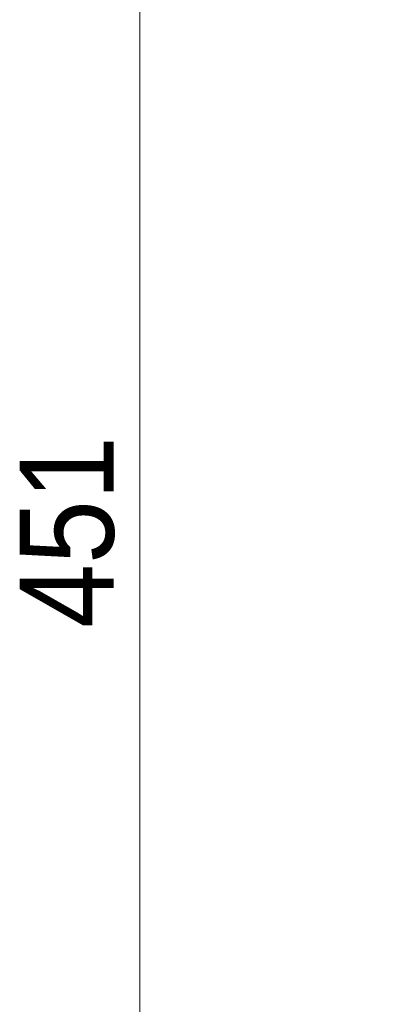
# Model space of a CAD drawing. Header units: millimetres. Extents: x 5 to 589, y 5 to 415.
# Tile 10 of 35: x 123 to 137, y 238 to 275. Entities that reach past the tile are written whole.
import ezdxf

# ---------------------------------------------------------------- set-up
doc = ezdxf.new("R2010")
doc.units = ezdxf.units.MM
doc.linetypes.add('SLD-Continua', pattern=[0])
doc.styles.add('SLDTEXTSTYLE1', font='GOTHIC.TTF', dxfattribs={"width": 0.913})
doc.dimstyles.new('SLDDIMSTYLE1', dxfattribs={"dimtxt": 3.5, "dimasz": 3.302, "dimexe": 0, "dimexo": 0.0625, "dimgap": 0.875, "dimtad": 1, "dimdec": 0, "dimlfac": 5, "dimrnd": 1e-09, "dimzin": 12, "dimdsep": 46, "dimtxsty": 'SLDTEXTSTYLE1', "dimsah": 1, "dimcen": 0.09, "dimadec": 0, "dimazin": 3, "dimtfac": 1, "dimtdec": 0, "dimtofl": 0, "dimtmove": 0, "dimatfit": 3, "dimfxl": 1, "dimfrac": 2, "dimtolj": 1, "dimtzin": 12, "dimarcsym": 0})

# ---------------------------------------------------------------- blocks, each defined once
blk = doc.blocks.new('_D_2')
at = {"color": 7, "linetype": 'SLD-Continua', "lineweight": 0}
for p, q in [((155.277, 301.171), (126.498, 301.171)), ((127.498, 301.171), (127.498, 211.031)), ((221.277, 211.031), (126.498, 211.031))]:
    blk.add_line(p, q, dxfattribs=at)
at = {"color": 7, "linetype": 'SLD-Continua', "lineweight": 18}
for points in [[(127.498, 301.171), (126.99, 297.869), (128.006, 297.869)], [(127.498, 211.031), (128.006, 214.333), (126.99, 214.333)]]:
    blk.add_solid(points, dxfattribs=at)
at = {"color": 7, "linetype": 'SLD-Continua', "lineweight": 18, "insert": (123.027, 252.222), "char_height": 3.5, "attachment_point": 1, "rotation": 90, "style": 'SLDTEXTSTYLE1'}
blk.add_mtext('451', dxfattribs=at)

msp = doc.modelspace()

# ---------------------------------------------------------------- dimensions: what is measured, and where the dimension line sits
at = {"color": 7, "linetype": 'SLD-Continua', "lineweight": 18}
dim = msp.add_linear_dim(base=(127.4978, 211.031), p1=(156.2772, 301.1712), p2=(222.2772, 211.031), angle=90, dimstyle='SLDDIMSTYLE1', dxfattribs=at)
dim.commit()
dim.dimension.update_dxf_attribs({"geometry": '_D_2', "text_midpoint": (127.4978, 256.1011), "dimtype": 160})

doc.saveas('drawing.dxf')
